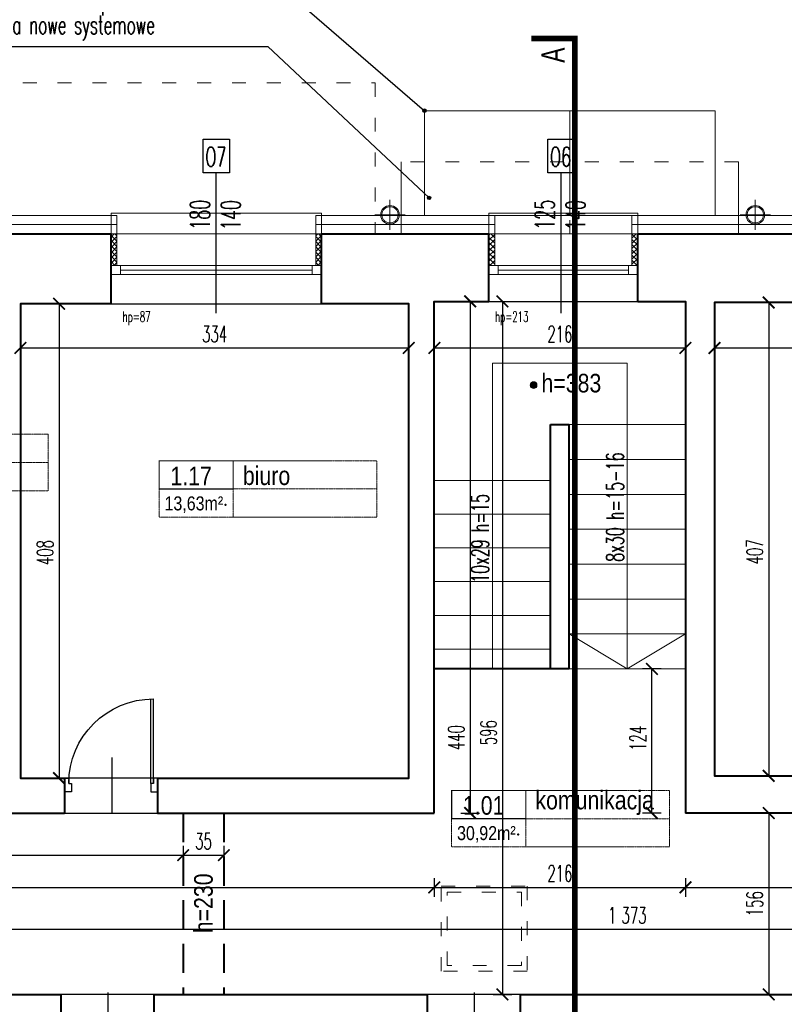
# Model space of a CAD drawing. Header units: millimetres. Extents: x 8949 to 18258, y -1077 to 30686.
# Tile 40 of 89: x 12877 to 13535, y 15591 to 16438. Entities that reach past the tile are written whole.
import ezdxf

# ---------------------------------------------------------------- set-up
doc = ezdxf.new("R2010")
doc.units = ezdxf.units.MM
for name, pattern in [('ACAD_ISO03W100', [30, 12, -18]), ('DASHED', [0.75, 0.5, -0.25]), ('HIDDEN', [9.525, 6.35, -3.175])]:
    doc.linetypes.add(name, pattern=pattern)
for name, color, linetype, lineweight in [('0A_KONSTR', 1, 'Continuous', 40), ('0A_OCIEPLENIE', 30, 'Continuous', 9), ('0A_OPISY POM', 7, 'Continuous', 9), ('0A_POMOCNICZE', 30, 'Continuous', 9), ('0A_STOLARKA', 140, 'Continuous', 9), ('0A_WYMIARY', 7, 'Continuous', 9), ('A_WIDOK', 40, 'Continuous', 15)]:
    doc.layers.add(name, color=color, linetype=linetype, lineweight=lineweight)
for name, color, linetype in [('0A_OPISY OKIEN', 3, 'Continuous'), ('_a_drzwi', 2, 'Continuous'), ('Opisy', 4, 'Continuous')]:
    doc.layers.add(name, color=color, linetype=linetype)
doc.styles.add('1', font='simplex.shx', dxfattribs={"width": 0.6})
doc.styles.add('1_50', font='simplex.shx', dxfattribs={"width": 0.6})
doc.styles.add('m1_romans', font='romans.shx', dxfattribs={"width": 0.8})
doc.linetypes.add('BATTING', pattern='A,0.00254,-2.54,[134,ltypeshp.shx,S=2.54,R=0,X=-2.54,Y=0],-5.08,[134,ltypeshp.shx,S=2.54,R=180,X=2.54,Y=0],-2.54', length=10.16254)
doc.dimstyles.new('1_100', dxfattribs={"dimtxt": 14, "dimasz": 10, "dimexe": 8, "dimexo": 0, "dimgap": 5, "dimtad": 1, "dimdec": 0, "dimdsep": 46, "dimlunit": 6, "dimtxsty": '1_50', "dimblk": 'ARCHTICK', "dimcen": 5, "dimadec": 0, "dimazin": 0, "dimtfac": 1, "dimtdec": 0, "dimtix": 1, "dimtmove": 1, "dimatfit": 3, "dimldrblk": 'OBLIQUE', "dimfxl": 20, "dimfxlon": 1, "dimtolj": 1, "dimtzin": 0, "dimarcsym": 0})

# ---------------------------------------------------------------- blocks, each defined once
blk = doc.blocks.new('A$C372b6b25')
at = {"layer": '_a_drzwi'}
for p, q in [((3.33, -4.44), (3.33, 63.89)), ((5.56, -4.44), (5.56, 63.85)), ((37.04, 16.67), (37.04, -27.78)), ((0, 0), (3.33, 0)), ((3.33, 0), (3.33, -4.44)), ((3.33, -4.44), (5.56, -4.44)), ((5.56, -4.44), (5.56, -11.11)), ((69.44, -4.44), (69.44, -11.11)), ((71.67, -4.44), (69.44, -4.44)), ((71.67, 0), (71.67, -4.44)), ((75, 0), (71.67, 0)), ((5.56, -11.11), (0, -11.11)), ((69.44, -11.11), (75, -11.11))]:
    blk.add_line(p, q, dxfattribs=at)
for points in [[(0, 0), (0, -11.11)], [(75, 0), (75, -11.11)]]:
    blk.add_lwpolyline(points, dxfattribs=at)
blk.add_arc((3.33, -4.44), 68.33, 0, 90, dxfattribs=at)
blk = doc.blocks.new('_ARCHTICK')
at = {"color": 0, "linetype": 'ByBlock', "const_width": 0.15}
blk.add_lwpolyline([(-0.5, -0.5), (0.5, 0.5)], dxfattribs=at)
blk = doc.blocks.new('*D88')
at = {"layer": '0A_WYMIARY', "color": 0, "lineweight": -2, "transparency": 16777216}
for p, q in [((12877.56, 16163.93), (12877.56, 16147.93)), ((13211.56, 16163.93), (13211.56, 16147.93)), ((12877.56, 16155.93), (13211.56, 16155.93))]:
    blk.add_line(p, q, dxfattribs=at)
at = {"layer": 'Defpoints', "color": 0, "transparency": 16777216}
for p in [(12877.56, 16193.94), (13211.56, 16193.94), (13211.56, 16155.93)]:
    blk.add_point(p, dxfattribs=at)
at = {"layer": '0A_WYMIARY', "color": 0, "lineweight": -2, "transparency": 16777216, "xscale": 10, "yscale": 10, "zscale": 10, "rotation": 180}
blk.add_blockref('_ARCHTICK', (12877.56, 16155.93), dxfattribs=at)
at = {"layer": '0A_WYMIARY', "color": 0, "lineweight": -2, "transparency": 16777216, "xscale": 10, "yscale": 10, "zscale": 10}
blk.add_blockref('_ARCHTICK', (13211.56, 16155.93), dxfattribs=at)
at = {"layer": '0A_WYMIARY', "color": 0, "transparency": 16777216, "insert": (13044.56, 16167.93), "char_height": 14, "attachment_point": 5, "style": '1_50'}
blk.add_mtext('\\A1;334', dxfattribs=at)
blk = doc.blocks.new('_Oblique')
at = {"color": 0, "linetype": 'ByBlock', "lineweight": -2}
blk.add_line((-0.5, -0.5), (0.5, 0.5), dxfattribs=at)
blk = doc.blocks.new('*D89')
at = {"layer": '0A_WYMIARY', "color": 0, "lineweight": -2, "transparency": 16777216}
for p, q in [((13233.56, 16163.93), (13233.56, 16147.93)), ((13449.56, 16163.93), (13449.56, 16147.93)), ((13233.56, 16155.93), (13449.56, 16155.93))]:
    blk.add_line(p, q, dxfattribs=at)
at = {"layer": 'Defpoints', "color": 0, "transparency": 16777216}
for p in [(13233.56, 16195.94), (13449.56, 16195.94), (13449.56, 16155.93)]:
    blk.add_point(p, dxfattribs=at)
at = {"layer": '0A_WYMIARY', "color": 0, "lineweight": -2, "transparency": 16777216, "xscale": 10, "yscale": 10, "zscale": 10, "rotation": 180}
blk.add_blockref('_ARCHTICK', (13233.56, 16155.93), dxfattribs=at)
at = {"layer": '0A_WYMIARY', "color": 0, "lineweight": -2, "transparency": 16777216, "xscale": 10, "yscale": 10, "zscale": 10}
blk.add_blockref('_ARCHTICK', (13449.56, 16155.93), dxfattribs=at)
at = {"layer": '0A_WYMIARY', "color": 0, "transparency": 16777216, "insert": (13341.56, 16167.93), "char_height": 14, "attachment_point": 5, "style": '1_50'}
blk.add_mtext('\\A1;216', dxfattribs=at)
blk = doc.blocks.new('*D90')
at = {"layer": '0A_WYMIARY', "color": 0, "lineweight": -2, "transparency": 16777216}
for p, q in [((13474.56, 16163.93), (13474.56, 16147.93)), ((13967.56, 16163.93), (13967.56, 16147.93)), ((13474.56, 16155.93), (13967.56, 16155.93))]:
    blk.add_line(p, q, dxfattribs=at)
at = {"layer": 'Defpoints', "color": 0, "transparency": 16777216}
for p in [(13474.56, 16194.94), (13967.56, 16194.94), (13967.56, 16155.93)]:
    blk.add_point(p, dxfattribs=at)
at = {"layer": '0A_WYMIARY', "color": 0, "lineweight": -2, "transparency": 16777216, "xscale": 10, "yscale": 10, "zscale": 10, "rotation": 180}
blk.add_blockref('_ARCHTICK', (13474.56, 16155.93), dxfattribs=at)
at = {"layer": '0A_WYMIARY', "color": 0, "lineweight": -2, "transparency": 16777216, "xscale": 10, "yscale": 10, "zscale": 10}
blk.add_blockref('_ARCHTICK', (13967.56, 16155.93), dxfattribs=at)
at = {"layer": '0A_WYMIARY', "color": 0, "transparency": 16777216, "insert": (13721.06, 16167.93), "char_height": 14, "attachment_point": 5, "style": '1_50'}
blk.add_mtext('\\A1;493', dxfattribs=at)
blk = doc.blocks.new('*D93')
at = {"layer": '0A_WYMIARY', "color": 0, "lineweight": -2, "transparency": 16777216}
for p, q in [((12457.56, 15727.67), (12457.56, 15711.67)), ((13017.56, 15727.67), (13017.56, 15711.67)), ((12457.56, 15719.67), (13017.56, 15719.67))]:
    blk.add_line(p, q, dxfattribs=at)
at = {"layer": 'Defpoints', "color": 0, "transparency": 16777216}
for p in [(12457.56, 15755.94), (13017.56, 15755.94), (13017.56, 15719.67)]:
    blk.add_point(p, dxfattribs=at)
at = {"layer": '0A_WYMIARY', "color": 0, "lineweight": -2, "transparency": 16777216, "xscale": 10, "yscale": 10, "zscale": 10, "rotation": 180}
blk.add_blockref('_ARCHTICK', (12457.56, 15719.67), dxfattribs=at)
at = {"layer": '0A_WYMIARY', "color": 0, "lineweight": -2, "transparency": 16777216, "xscale": 10, "yscale": 10, "zscale": 10}
blk.add_blockref('_ARCHTICK', (13017.56, 15719.67), dxfattribs=at)
at = {"layer": '0A_WYMIARY', "color": 0, "transparency": 16777216, "insert": (12730.1, 15731.67), "char_height": 14, "attachment_point": 5, "style": '1_50'}
blk.add_mtext('\\A1;560', dxfattribs=at)
blk = doc.blocks.new('*D94')
at = {"layer": '0A_WYMIARY', "color": 0, "lineweight": -2, "transparency": 16777216}
for p, q in [((13017.56, 15727.67), (13017.56, 15711.67)), ((13052.56, 15727.67), (13052.56, 15711.67)), ((13017.56, 15719.67), (13052.56, 15719.67))]:
    blk.add_line(p, q, dxfattribs=at)
at = {"layer": 'Defpoints', "color": 0, "transparency": 16777216}
for p in [(13017.56, 15755.94), (13052.56, 15755.94), (13052.56, 15719.67)]:
    blk.add_point(p, dxfattribs=at)
at = {"layer": '0A_WYMIARY', "color": 0, "lineweight": -2, "transparency": 16777216, "xscale": 10, "yscale": 10, "zscale": 10, "rotation": 180}
blk.add_blockref('_ARCHTICK', (13017.56, 15719.67), dxfattribs=at)
at = {"layer": '0A_WYMIARY', "color": 0, "lineweight": -2, "transparency": 16777216, "xscale": 10, "yscale": 10, "zscale": 10}
blk.add_blockref('_ARCHTICK', (13052.56, 15719.67), dxfattribs=at)
at = {"layer": '0A_WYMIARY', "color": 0, "transparency": 16777216, "insert": (13035.06, 15731.67), "char_height": 14, "attachment_point": 5, "style": '1_50'}
blk.add_mtext('\\A1;35', dxfattribs=at)
blk = doc.blocks.new('*D95')
at = {"layer": '0A_WYMIARY', "color": 0, "lineweight": -2, "transparency": 16777216}
for p, q in [((12457.56, 15684.01), (12457.56, 15700.01)), ((13233.56, 15700.01), (13233.56, 15684.01)), ((12457.56, 15692.01), (13233.56, 15692.01))]:
    blk.add_line(p, q, dxfattribs=at)
at = {"layer": 'Defpoints', "color": 0, "transparency": 16777216}
for p in [(13233.56, 15755.94), (13233.56, 15692.01), (12457.56, 15599.94)]:
    blk.add_point(p, dxfattribs=at)
at = {"layer": '0A_WYMIARY', "color": 0, "lineweight": -2, "transparency": 16777216, "xscale": 10, "yscale": 10, "zscale": 10, "rotation": 180}
blk.add_blockref('_ARCHTICK', (12457.56, 15692.01), dxfattribs=at)
at = {"layer": '0A_WYMIARY', "color": 0, "lineweight": -2, "transparency": 16777216, "xscale": 10, "yscale": 10, "zscale": 10}
blk.add_blockref('_ARCHTICK', (13233.56, 15692.01), dxfattribs=at)
at = {"layer": '0A_WYMIARY', "color": 0, "transparency": 16777216, "insert": (12855.54, 15704.01), "char_height": 14, "attachment_point": 5, "style": '1_50'}
blk.add_mtext('\\A1;776', dxfattribs=at)
blk = doc.blocks.new('*D96')
at = {"layer": '0A_WYMIARY', "color": 0, "lineweight": -2, "transparency": 16777216}
for p, q in [((13233.56, 15700.01), (13233.56, 15684.01)), ((13449.56, 15700.01), (13449.56, 15684.01)), ((13233.56, 15692.01), (13449.56, 15692.01))]:
    blk.add_line(p, q, dxfattribs=at)
at = {"layer": 'Defpoints', "color": 0, "transparency": 16777216}
for p in [(13233.56, 15755.94), (13449.56, 15755.94), (13449.56, 15692.01)]:
    blk.add_point(p, dxfattribs=at)
at = {"layer": '0A_WYMIARY', "color": 0, "lineweight": -2, "transparency": 16777216, "xscale": 10, "yscale": 10, "zscale": 10, "rotation": 180}
blk.add_blockref('_ARCHTICK', (13233.56, 15692.01), dxfattribs=at)
at = {"layer": '0A_WYMIARY', "color": 0, "lineweight": -2, "transparency": 16777216, "xscale": 10, "yscale": 10, "zscale": 10}
blk.add_blockref('_ARCHTICK', (13449.56, 15692.01), dxfattribs=at)
at = {"layer": '0A_WYMIARY', "color": 0, "transparency": 16777216, "insert": (13341.56, 15704.01), "char_height": 14, "attachment_point": 5, "style": '1_50'}
blk.add_mtext('\\A1;216', dxfattribs=at)
blk = doc.blocks.new('*D97')
at = {"layer": '0A_WYMIARY', "color": 0, "lineweight": -2, "transparency": 16777216}
for p, q in [((13449.56, 15700.01), (13449.56, 15684.01)), ((13830.56, 15700.01), (13830.56, 15684.01)), ((13449.56, 15692.01), (13830.56, 15692.01))]:
    blk.add_line(p, q, dxfattribs=at)
at = {"layer": 'Defpoints', "color": 0, "transparency": 16777216}
for p in [(13449.56, 15755.94), (13830.56, 15755.94), (13830.56, 15692.01)]:
    blk.add_point(p, dxfattribs=at)
at = {"layer": '0A_WYMIARY', "color": 0, "lineweight": -2, "transparency": 16777216, "xscale": 10, "yscale": 10, "zscale": 10, "rotation": 180}
blk.add_blockref('_ARCHTICK', (13449.56, 15692.01), dxfattribs=at)
at = {"layer": '0A_WYMIARY', "color": 0, "lineweight": -2, "transparency": 16777216, "xscale": 10, "yscale": 10, "zscale": 10}
blk.add_blockref('_ARCHTICK', (13830.56, 15692.01), dxfattribs=at)
at = {"layer": '0A_WYMIARY', "color": 0, "transparency": 16777216, "insert": (13640.06, 15704.01), "char_height": 14, "attachment_point": 5, "style": '1_50'}
blk.add_mtext('\\A1;381', dxfattribs=at)
blk = doc.blocks.new('*D120')
at = {"layer": '0A_WYMIARY', "color": 0, "lineweight": -2, "transparency": 16777216}
for p, q in [((12457.56, 15647.96), (12457.56, 15663.96)), ((13830.56, 15647.96), (13830.56, 15663.96)), ((12457.56, 15655.96), (13830.56, 15655.96))]:
    blk.add_line(p, q, dxfattribs=at)
at = {"layer": 'Defpoints', "color": 0, "transparency": 16777216}
for p in [(13830.56, 15655.96), (12457.56, 15599.94), (13830.56, 15599.94)]:
    blk.add_point(p, dxfattribs=at)
at = {"layer": '0A_WYMIARY', "color": 0, "lineweight": -2, "transparency": 16777216, "xscale": 10, "yscale": 10, "zscale": 10, "rotation": 180}
blk.add_blockref('_ARCHTICK', (12457.56, 15655.96), dxfattribs=at)
at = {"layer": '0A_WYMIARY', "color": 0, "lineweight": -2, "transparency": 16777216, "xscale": 10, "yscale": 10, "zscale": 10}
blk.add_blockref('_ARCHTICK', (13830.56, 15655.96), dxfattribs=at)
at = {"layer": '0A_WYMIARY', "color": 0, "transparency": 16777216, "insert": (13399.5, 15667.96), "char_height": 14, "attachment_point": 5, "style": '1_50'}
blk.add_mtext('\\A1;1\xa0373', dxfattribs=at)
blk = doc.blocks.new('*D121')
at = {"layer": '0A_WYMIARY', "color": 0, "lineweight": -2, "transparency": 16777216}
for p, q in [((12902.75, 16193.94), (12918.75, 16193.94)), ((12910.75, 16193.94), (12910.75, 15785.94)), ((12902.75, 15785.94), (12918.75, 15785.94))]:
    blk.add_line(p, q, dxfattribs=at)
at = {"layer": 'Defpoints', "color": 0, "transparency": 16777216}
for p in [(12877.56, 16193.94), (12877.56, 15785.94), (12910.75, 15785.94)]:
    blk.add_point(p, dxfattribs=at)
at = {"layer": '0A_WYMIARY', "color": 0, "lineweight": -2, "transparency": 16777216, "xscale": 10, "yscale": 10, "zscale": 10}
for p, rotation in [((12910.75, 16193.94), 90), ((12910.75, 15785.94), 270)]:
    blk.add_blockref('_ARCHTICK', p, dxfattribs=dict(at, rotation=rotation))
at = {"layer": '0A_WYMIARY', "color": 0, "transparency": 16777216, "insert": (12898.75, 15979.95), "char_height": 14, "attachment_point": 5, "rotation": 90, "style": '1_50'}
blk.add_mtext('\\A1;408', dxfattribs=at)
blk = doc.blocks.new('*D122')
at = {"layer": '0A_WYMIARY', "color": 0, "lineweight": -2, "transparency": 16777216}
for p, q in [((13256.41, 16195.94), (13272.41, 16195.94)), ((13264.41, 16195.94), (13264.41, 15755.94)), ((13256.41, 15755.94), (13272.41, 15755.94))]:
    blk.add_line(p, q, dxfattribs=at)
at = {"layer": 'Defpoints', "color": 0, "transparency": 16777216}
for p in [(13233.56, 16195.94), (13233.56, 15755.94), (13264.41, 15755.94)]:
    blk.add_point(p, dxfattribs=at)
at = {"layer": '0A_WYMIARY', "color": 0, "lineweight": -2, "transparency": 16777216, "xscale": 10, "yscale": 10, "zscale": 10}
for p, rotation in [((13264.41, 16195.94), 90), ((13264.41, 15755.94), 270)]:
    blk.add_blockref('_ARCHTICK', p, dxfattribs=dict(at, rotation=rotation))
at = {"layer": '0A_WYMIARY', "color": 0, "transparency": 16777216, "insert": (13252.41, 15820.77), "char_height": 14, "attachment_point": 5, "rotation": 90, "style": '1_50'}
blk.add_mtext('\\A1;440', dxfattribs=at)
blk = doc.blocks.new('*D126')
at = {"layer": '0A_WYMIARY', "color": 0, "lineweight": -2, "transparency": 16777216}
for p, q in [((13428.69, 15879.94), (13412.69, 15879.94)), ((13420.69, 15755.94), (13420.69, 15879.94)), ((13428.69, 15755.94), (13412.69, 15755.94))]:
    blk.add_line(p, q, dxfattribs=at)
at = {"layer": 'Defpoints', "color": 0, "transparency": 16777216}
for p in [(13420.69, 15879.94), (13449.56, 15879.94), (13449.56, 15755.94)]:
    blk.add_point(p, dxfattribs=at)
at = {"layer": '0A_WYMIARY', "color": 0, "lineweight": -2, "transparency": 16777216, "xscale": 10, "yscale": 10, "zscale": 10}
for p, rotation in [((13420.69, 15879.94), 90), ((13420.69, 15755.94), 270)]:
    blk.add_blockref('_ARCHTICK', p, dxfattribs=dict(at, rotation=rotation))
at = {"layer": '0A_WYMIARY', "color": 0, "transparency": 16777216, "insert": (13408.69, 15820.29), "char_height": 14, "attachment_point": 5, "rotation": 90, "style": '1_50'}
blk.add_mtext('\\A1;124', dxfattribs=at)
blk = doc.blocks.new('*D127')
at = {"layer": '0A_WYMIARY', "color": 0, "lineweight": -2, "transparency": 16777216}
for p, q in [((13284.17, 16195.94), (13300.17, 16195.94)), ((13292.17, 16195.94), (13292.17, 15599.94)), ((13284.17, 15599.94), (13300.17, 15599.94))]:
    blk.add_line(p, q, dxfattribs=at)
at = {"layer": 'Defpoints', "color": 0, "transparency": 16777216}
for p in [(13233.56, 16195.94), (13227.56, 15599.94), (13292.17, 15599.94)]:
    blk.add_point(p, dxfattribs=at)
at = {"layer": '0A_WYMIARY', "color": 0, "lineweight": -2, "transparency": 16777216, "xscale": 10, "yscale": 10, "zscale": 10}
for p, rotation in [((13292.17, 16195.94), 90), ((13292.17, 15599.94), 270)]:
    blk.add_blockref('_ARCHTICK', p, dxfattribs=dict(at, rotation=rotation))
at = {"layer": '0A_WYMIARY', "color": 0, "transparency": 16777216, "insert": (13280.17, 15825.05), "char_height": 14, "attachment_point": 5, "rotation": 90, "style": '1_50'}
blk.add_mtext('\\A1;596', dxfattribs=at)
blk = doc.blocks.new('*D128')
at = {"layer": '0A_WYMIARY', "color": 0, "lineweight": -2, "transparency": 16777216}
for p, q in [((13513.17, 16194.94), (13529.17, 16194.94)), ((13521.17, 16194.94), (13521.17, 15787.94)), ((13513.17, 15787.94), (13529.17, 15787.94))]:
    blk.add_line(p, q, dxfattribs=at)
at = {"layer": 'Defpoints', "color": 0, "transparency": 16777216}
for p in [(13474.56, 16194.94), (13474.56, 15787.94), (13521.17, 15787.94)]:
    blk.add_point(p, dxfattribs=at)
at = {"layer": '0A_WYMIARY', "color": 0, "lineweight": -2, "transparency": 16777216, "xscale": 10, "yscale": 10, "zscale": 10}
for p, rotation in [((13521.17, 16194.94), 90), ((13521.17, 15787.94), 270)]:
    blk.add_blockref('_ARCHTICK', p, dxfattribs=dict(at, rotation=rotation))
at = {"layer": '0A_WYMIARY', "color": 0, "transparency": 16777216, "insert": (13509.17, 15980.54), "char_height": 14, "attachment_point": 5, "rotation": 90, "style": '1_50'}
blk.add_mtext('\\A1;407', dxfattribs=at)
blk = doc.blocks.new('*D130')
at = {"layer": '0A_WYMIARY', "color": 0, "lineweight": -2, "transparency": 16777216}
for p, q in [((13529.17, 15755.94), (13513.17, 15755.94)), ((13521.17, 15755.94), (13521.17, 15599.94)), ((13529.17, 15599.94), (13513.17, 15599.94))]:
    blk.add_line(p, q, dxfattribs=at)
at = {"layer": 'Defpoints', "color": 0, "transparency": 16777216}
for p in [(13536.56, 15755.94), (13521.17, 15599.94), (13536.56, 15599.94)]:
    blk.add_point(p, dxfattribs=at)
at = {"layer": '0A_WYMIARY', "color": 0, "lineweight": -2, "transparency": 16777216, "xscale": 10, "yscale": 10, "zscale": 10}
for p, rotation in [((13521.17, 15755.94), 90), ((13521.17, 15599.94), 270)]:
    blk.add_blockref('_ARCHTICK', p, dxfattribs=dict(at, rotation=rotation))
at = {"layer": '0A_WYMIARY', "color": 0, "transparency": 16777216, "insert": (13509.17, 15677.94), "char_height": 14, "attachment_point": 5, "rotation": 90, "style": '1_50'}
blk.add_mtext('\\A1;156', dxfattribs=at)

msp = doc.modelspace()

# ---------------------------------------------------------------- hatches: boundary and pattern name
at = {"layer": '0A_OCIEPLENIE', "transparency": 33554687}
h = msp.add_hatch(dxfattribs=at)
h.set_pattern_fill('ANSI37', color=30)
h.paths.add_polyline_path([(13136.56, 16253.94), (13131.56, 16253.94), (13131.56, 16226.94), (13136.56, 16226.94)])
h.paths.add_polyline_path([(12960.56, 16253.94), (12955.56, 16253.94), (12955.56, 16226.94), (12960.56, 16226.94)])
h = msp.add_hatch(dxfattribs=at)
h.set_pattern_fill('ANSI37', color=30)
h.paths.add_polyline_path([(13285.56, 16253.94), (13280.56, 16253.94), (13280.56, 16226.94), (13285.56, 16226.94)])
h.paths.add_polyline_path([(13408.56, 16253.94), (13403.56, 16253.94), (13403.56, 16226.94), (13408.56, 16226.94)])
at = {"layer": '0A_OPISY OKIEN', "transparency": 33554687}
h = msp.add_hatch(color=256, dxfattribs=at)
h.dxf.hatch_style = 1
h.paths.add_polyline_path([(13223.57, 16359.94, -1), (13226.56, 16359.94, -1)])
h = msp.add_hatch(color=256, dxfattribs=at)
h.dxf.hatch_style = 1
h.paths.add_polyline_path([(13227.57, 16284.94, -1), (13230.56, 16284.94, -1)])
at = {"layer": '0A_OPISY POM', "transparency": 33554687}
h = msp.add_hatch(color=256, dxfattribs=at)
h.dxf.hatch_style = 1
h.paths.add_polyline_path([(13321.86, 16124.01, 1), (13316.12, 16124.01, 1)])

# ---------------------------------------------------------------- linework, layer by layer
at = {"layer": '0A_KONSTR'}
for p in [(13333.56, 16089.94), (13349.56, 15879.94)]:
    msp.add_line(p, (13349.56, 16089.94), dxfattribs=at)
for points in [[(12808.56, 16253.94), (12955.56, 16253.94)], [(12955.56, 16193.94), (12955.56, 16253.94)], [(13136.56, 16193.94), (13136.56, 16253.94)], [(13136.56, 16253.94), (13280.56, 16253.94)], [(13280.56, 16195.94), (13280.56, 16253.94)], [(13408.56, 16195.94), (13408.56, 16253.94)], [(13408.56, 16253.94), (13575.56, 16253.94)], [(12955.56, 16193.94), (12877.56, 16193.94), (12877.56, 15785.94), (12915.56, 15785.94)], [(12995.56, 15785.94), (13211.56, 15785.94), (13211.56, 16193.94), (13136.56, 16193.94)], [(13233.56, 15755.94), (13233.56, 16195.94), (13280.56, 16195.94)], [(13408.56, 16195.94), (13449.56, 16195.94), (13449.56, 15755.94)], [(13575.56, 16194.94), (13474.56, 16194.94), (13474.56, 15787.94), (13623.56, 15787.94)], [(13349.56, 15879.94), (13333.56, 15879.94), (13333.56, 16089.94)], [(13333.56, 15879.94), (13233.56, 15879.94)], [(12915.56, 15785.94), (12915.56, 15755.94)], [(12995.56, 15785.94), (12995.56, 15755.94)], [(12567.56, 15755.94), (12915.56, 15755.94)], [(12995.56, 15755.94), (13233.56, 15755.94)], [(13623.56, 15755.94), (13449.56, 15755.94)], [(12663.56, 15599.94), (12912.56, 15599.94)], [(12912.56, 15571.94), (12912.56, 15599.94)], [(12992.56, 15571.94), (12992.56, 15599.94)], [(12992.56, 15599.94), (13227.56, 15599.94)], [(13227.56, 15571.94), (13227.56, 15599.94)], [(13307.56, 15571.94), (13307.56, 15599.94)], [(13307.56, 15599.94), (13830.56, 15599.94)]]:
    msp.add_lwpolyline(points, dxfattribs=at)
at = {"layer": '0A_KONSTR', "linetype": 'DASHED', "ltscale": 50}
for points in [[(13017.56, 15755.94), (13017.56, 15599.94)], [(13052.56, 15755.94), (13052.56, 15599.94)]]:
    msp.add_lwpolyline(points, dxfattribs=at)
at = {"layer": '0A_KONSTR'}
for p in [(13053.94, 16021.11), (13305.56, 15737.56)]:
    msp.add_point(p, dxfattribs=at)
at = {"layer": '0A_OCIEPLENIE'}
for points in [[(13350.06, 16359.94), (13350.06, 16269.94)], [(12808.56, 16253.94), (12803.56, 16253.94), (12803.56, 16269.94), (12955.56, 16269.94), (12960.56, 16269.94), (12960.56, 16253.94), (12955.56, 16253.94)], [(13136.56, 16253.94), (13131.56, 16253.94), (13131.56, 16269.94), (13285.56, 16269.94), (13285.56, 16253.94), (13280.56, 16253.94)], [(13408.56, 16253.94), (13403.56, 16253.94), (13403.56, 16269.94), (13580.56, 16269.94), (13580.56, 16253.94), (13575.56, 16253.94)], [(12960.56, 16253.94), (12960.56, 16226.94)], [(13131.56, 16253.94), (13131.56, 16226.94)], [(13285.56, 16253.94), (13285.56, 16226.94)], [(13403.56, 16253.94), (13403.56, 16226.94)]]:
    msp.add_lwpolyline(points, dxfattribs=at)
at = {"layer": '0A_OCIEPLENIE', "linetype": 'BATTING', "lineweight": 18, "ltscale": 0.75}
for points in [[(12803.56, 16261.94), (12960.56, 16261.94)], [(13285.56, 16261.94), (13131.56, 16261.94)], [(13403.56, 16261.94), (13580.56, 16261.94)]]:
    msp.add_lwpolyline(points, dxfattribs=at)
at = {"layer": '0A_OPISY OKIEN'}
for points in [[(13090.41, 16476.55), (13225.06, 16359.94)], [(12793.51, 16415.24), (13090.41, 16415.24)], [(13090.41, 16415.24), (13229.06, 16284.94)]]:
    msp.add_lwpolyline(points, dxfattribs=at)
for centre in [(13225.06, 16359.94), (13229.06, 16284.94)]:
    msp.add_circle(centre, 1.5, dxfattribs=at)
at = {"layer": '0A_OPISY POM', "const_width": 1}
for points in [[(12996.85, 16058.85), (13060.6, 16058.85), (13060.6, 16034.62), (12996.85, 16034.62)], [(13248.47, 15775.29), (13312.22, 15775.29), (13312.22, 15751.06), (13248.47, 15751.06)]]:
    msp.add_lwpolyline(points, close=True, dxfattribs=at)
at = {"layer": '0A_OPISY POM'}
msp.add_circle((13318.99, 16124.01), 2.87, dxfattribs=at)
at = {"layer": '0A_POMOCNICZE', "lineweight": 13, "ltscale": 3}
for p, q in [((13233.56, 16041.94), (13333.56, 16041.94)), ((13233.56, 16012.94), (13333.56, 16012.94)), ((13233.56, 15983.94), (13333.56, 15983.94)), ((13233.56, 15954.94), (13333.56, 15954.94)), ((13233.56, 15925.94), (13333.56, 15925.94)), ((13233.56, 15896.94), (13333.56, 15896.94))]:
    msp.add_line(p, q, dxfattribs=at)
at = {"layer": '0A_POMOCNICZE', "ltscale": 0.01, "const_width": 5}
msp.add_lwpolyline([(13354.45, 16384.48), (13354.45, 16421.98), (13316.95, 16421.98)], dxfattribs=at)
at = {"layer": '0A_POMOCNICZE', "linetype": 'ACAD_ISO03W100', "const_width": 5}
msp.add_lwpolyline([(13354.45, 16384.48), (13354.45, 14980.21)], dxfattribs=at)
at = {"layer": '0A_POMOCNICZE', "linetype": 'ACAD_ISO03W100'}
for points in [[(12669.56, 16253.94), (12669.56, 16383.94), (13182.56, 16383.94), (13182.56, 16253.94)], [(13495.06, 16315.94), (13205.06, 16315.94)], [(13350.06, 16253.94), (13350.06, 16315.94)]]:
    msp.add_lwpolyline(points, dxfattribs=at)
at = {"layer": '0A_POMOCNICZE', "lineweight": 13, "ltscale": 3}
for points in [[(13225.06, 16359.94), (13475.06, 16359.94), (13475.06, 16269.94), (13225.06, 16269.94), (13225.06, 16359.94)], [(13283.56, 15879.94), (13283.56, 16142.94), (13399.56, 16142.94), (13399.56, 15879.94), (13349.56, 15909.94), (13399.56, 15879.94), (13449.56, 15909.94)], [(13349.56, 16089.94), (13449.56, 16089.94)], [(13349.56, 16059.94), (13449.56, 16059.94)], [(13333.56, 16044.94), (13333.56, 15879.94)], [(13349.56, 16029.94), (13449.56, 16029.94)], [(13349.56, 15999.94), (13449.56, 15999.94)], [(13349.56, 15969.94), (13449.56, 15969.94)], [(13349.56, 15939.94), (13449.56, 15939.94)], [(13349.56, 15909.94), (13449.56, 15909.94)], [(13349.56, 15879.94), (13449.56, 15879.94)]]:
    msp.add_lwpolyline(points, dxfattribs=at)
at = {"layer": '0A_POMOCNICZE'}
for points in [[(13205.06, 16253.94), (13205.06, 16315.94)], [(13495.06, 16253.94), (13495.06, 16315.94)], [(12669.56, 16253.94), (13182.56, 16253.94)], [(13205.06, 16253.94), (13495.06, 16253.94)]]:
    msp.add_lwpolyline(points, dxfattribs=at)
at = {"layer": '0A_POMOCNICZE', "linetype": 'ACAD_ISO03W100'}
for points in [[(13239.56, 15619.94), (13239.56, 15692.94), (13313.56, 15692.94), (13313.56, 15619.94), (13239.56, 15619.94)], [(13244.56, 15624.94), (13244.56, 15687.94), (13308.56, 15687.94), (13308.56, 15624.94)]]:
    msp.add_lwpolyline(points, close=True, dxfattribs=at)
at = {"layer": '0A_STOLARKA'}
for p, q in [((12955.56, 16226.94), (13136.56, 16226.94)), ((13280.56, 16226.94), (13408.56, 16226.94)), ((12955.56, 16218.94), (13136.56, 16218.94)), ((12963.56, 16222.94), (13128.56, 16222.94)), ((13280.56, 16218.94), (13408.56, 16218.94)), ((13288.56, 16222.94), (13400.56, 16222.94))]:
    msp.add_line(p, q, dxfattribs=at)
for points in [[(13136.56, 16271.94), (12955.56, 16271.94), (12955.56, 16193.94), (13136.56, 16193.94)], [(13408.56, 16271.94), (13280.56, 16271.94), (13280.56, 16195.94), (13408.56, 16195.94)], [(12963.56, 16218.94), (12963.56, 16226.94), (12955.56, 16226.94), (12955.56, 16218.94)], [(13136.56, 16218.94), (13136.56, 16226.94), (13128.56, 16226.94), (13128.56, 16218.94)], [(13288.56, 16218.94), (13288.56, 16226.94), (13280.56, 16226.94), (13280.56, 16218.94)], [(13408.56, 16218.94), (13408.56, 16226.94), (13400.56, 16226.94), (13400.56, 16218.94)]]:
    msp.add_lwpolyline(points, close=True, dxfattribs=at)
at = {"layer": '0A_WYMIARY', "linetype": 'ACAD_ISO03W100', "ltscale": 0.005}
for points in [[(12776.24, 16081.62), (12901.47, 16081.62), (12901.47, 16033.16), (12776.24, 16033.16)], [(12996.85, 16058.85), (13184.18, 16058.85), (13184.18, 16010.38), (12996.85, 16010.38)], [(13248.47, 15775.29), (13435.79, 15775.29), (13435.79, 15726.83), (13248.47, 15726.83)]]:
    msp.add_lwpolyline(points, close=True, dxfattribs=at)
for points in [[(12839.99, 16057.39), (12901.47, 16057.39)], [(13060.35, 16058.85), (13144.16, 16058.85)], [(13060.6, 16058.85), (13060.6, 16010.38)], [(13060.6, 16034.62), (13184.18, 16034.62)], [(13060.6, 16010.38), (13144.16, 16010.38)], [(13311.97, 15775.29), (13395.77, 15775.29)], [(13312.22, 15775.29), (13312.22, 15726.83)], [(13312.22, 15751.06), (13435.79, 15751.06)], [(13312.22, 15726.83), (13395.77, 15726.83)]]:
    msp.add_lwpolyline(points, dxfattribs=at)
at = {"layer": 'A_WIDOK', "linetype": 'HIDDEN', "ltscale": 10}
for points in [[(13195.43, 16257.4), (13195.43, 16283.4)], [(13509.66, 16257.4), (13509.66, 16283.4)], [(13208.43, 16270.4), (13182.43, 16270.4)], [(13522.66, 16270.4), (13496.66, 16270.4)]]:
    msp.add_lwpolyline(points, dxfattribs=at)
at = {"layer": 'A_WIDOK'}
for centre in [(13195.43, 16270.4), (13509.66, 16270.4)]:
    msp.add_circle(centre, 8, dxfattribs=at)
at = {"layer": 'A_WIDOK', "linetype": 'HIDDEN', "ltscale": 10}
for centre in [(13195.43, 16270.4), (13509.66, 16270.4)]:
    msp.add_circle(centre, 7, dxfattribs=at)
at = {"layer": 'Defpoints'}
for points in [[(13233.56, 16195.94), (13449.56, 16195.94), (13449.56, 15755.94), (13830.56, 15755.94), (13830.56, 15599.94), (12457.56, 15599.94), (12457.56, 15755.94), (13233.56, 15755.94)], [(12877.56, 16193.94), (13211.56, 16193.94), (13211.56, 15785.94), (12877.56, 15785.94)], [(13474.56, 16194.94), (13967.56, 16194.94), (13967.56, 15787.94), (13474.56, 15787.94)]]:
    msp.add_lwpolyline(points, close=True, dxfattribs=at)
at = {"layer": 'Opisy'}
for p, q in [((13046.06, 16185.81), (13046.06, 16306.56)), ((13342.56, 16185.81), (13342.56, 16306.56))]:
    msp.add_line(p, q, dxfattribs=at)
for points in [[(13034.77, 16306.56), (13034.77, 16335.46), (13057.35, 16335.46), (13057.35, 16306.56)], [(13331.27, 16306.56), (13331.27, 16335.46), (13353.85, 16335.46), (13353.85, 16306.56)]]:
    msp.add_lwpolyline(points, close=True, dxfattribs=at)

# ---------------------------------------------------------------- block references
at = {"layer": '_a_drzwi', "xscale": -1.066666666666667, "yscale": 1.066666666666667, "zscale": 1.066666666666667}
msp.add_blockref('A$C372b6b25', (12995.56, 15785.94), dxfattribs=at)
at = {"layer": '_a_drzwi', "xscale": 1.066666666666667, "yscale": 1.066666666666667, "zscale": 1.066666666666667, "rotation": 180.0000003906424}
for p in [(12992.56, 15571.94), (13307.56, 15571.94)]:
    msp.add_blockref('A$C372b6b25', p, dxfattribs=at)

# ---------------------------------------------------------------- texts
at = {"layer": '0A_OPISY OKIEN', "insert": (12970.18, 16431.14), "char_height": 16, "width": 334.8746, "attachment_point": 5, "line_spacing_factor": 0.8, "style": '1'}
msp.add_mtext('\\pxql;istniejące zadaszenie przeznacozne do wymiany na nowe systemowe\\P ', dxfattribs=at)
at = {"layer": '0A_OPISY POM', "attachment_point": 9, "line_spacing_factor": 0.8, "style": 'm1_romans'}
for s, insert, char_height, width in [('\\pxql;{\\fArial Narrow|b0|i0|c238|p34;\\W1;h=383}', (13422.56, 16117.44), 16, 96.8644), ('\\pxql;{\\fArial Narrow|b0|i0|c238|p34;\\W1;biuro}', (13444.18, 16037.82), 16, 375.2999), ('{\\fArial Narrow|b0|i0|c238|p34;\\W1;1.17}', (13042.25, 16037.82), 16, 375.2999), ('\\pxql;{\\fArial Narrow|b0|i0|c238|p34;\\W1;13,63m²}', (13098.38, 16014), 12, 96.8644), ('{\\fArial Narrow|b0|i0|c238|p34;\\W1;1.01}', (13293.87, 15754.26), 16, 375.2999), ('\\pxql;{\\fArial Narrow|b0|i0|c238|p34;\\W1;komunikacja}', (13695.8, 15754.26), 16, 375.2999), ('\\pxql;{\\fArial Narrow|b0|i0|c238|p34;\\W1;30,92m²}', (13349.99, 15730.45), 12, 96.8644)]:
    msp.add_mtext(s, dxfattribs=dict(at, insert=insert, char_height=char_height, width=width))
at = {"layer": '0A_OPISY POM', "insert": (13043.19, 15749.37), "char_height": 16, "width": 96.8644, "attachment_point": 9, "rotation": 90, "line_spacing_factor": 0.8, "style": 'm1_romans'}
msp.add_mtext('\\pxql;{\\fArial Narrow|b0|i0|c238|p34;\\W1;h=230}', dxfattribs=at)
at = {"layer": '0A_POMOCNICZE', "ltscale": 0.01, "insert": (13325.56, 16414.23), "char_height": 20, "width": 48, "attachment_point": 3, "rotation": 90, "line_spacing_factor": 0.8, "style": 'm1_romans'}
msp.add_mtext('{\\W0.7;\\fArial|b0|i0|c238|p34;A}', dxfattribs=at)
at = {"layer": 'Opisy', "char_height": 16.8, "width": 158.6274, "attachment_point": 5, "style": '1'}
for s, insert in [('O7', (13045.71, 16320.29)), ('O6', (13342.21, 16320.29))]:
    msp.add_mtext(s, dxfattribs=dict(at, insert=insert))
at = {"layer": 'Opisy', "width": 158.6274, "attachment_point": 5, "rotation": 90, "style": '1'}
for s, insert, char_height in [('180', (13032.08, 16270.45), 16.8), ('140', (13058.5, 16270.16), 16.8), ('125', (13328.58, 16270.45), 16.8), ('140', (13355, 16270.16), 16.8), ('8x30 h=15-16', (13389.04, 16019.06), 15), ('10x29 h=15', (13273.04, 15992.06), 15)]:
    msp.add_mtext(s, dxfattribs=dict(at, insert=insert, char_height=char_height))
at = {"layer": 'Opisy', "char_height": 9, "width": 158.6274, "attachment_point": 5, "line_spacing_factor": 0.7, "style": '1'}
for s, insert in [('\\pxqr;hp=87', (12910.19, 16181.37)), ('\\pxqr;hp=213', (13235.19, 16181.37))]:
    msp.add_mtext(s, dxfattribs=dict(at, insert=insert))

# ---------------------------------------------------------------- dimensions: what is measured, and where the dimension line sits
at = {"layer": '0A_WYMIARY'}
for base, p1, p2, picture, middle in [((12910.75, 15785.94), (12877.56, 16193.94), (12877.56, 15785.94), '*D121', (12910.75, 15979.95)), ((13292.17, 15599.94), (13233.56, 16195.94), (13227.56, 15599.94), '*D127', (13292.17, 15825.05)), ((13264.41, 15755.94), (13233.56, 16195.94), (13233.56, 15755.94), '*D122', (13264.41, 15820.77)), ((13521.17, 15787.94), (13474.56, 16194.94), (13474.56, 15787.94), '*D128', (13521.17, 15980.54)), ((13420.69, 15879.94), (13449.56, 15755.94), (13449.56, 15879.94), '*D126', (13420.69, 15820.29))]:
    dim = msp.add_linear_dim(base=base, p1=p1, p2=p2, angle=90, dimstyle='1_100', override={"dimfxl": 8}, dxfattribs=at)
    dim.commit()
    dim.dimension.update_dxf_attribs({"geometry": picture, "text_midpoint": middle, "dimtype": 160})
for base, p1, p2, picture, middle in [((13211.56, 16155.93), (12877.56, 16193.94), (13211.56, 16193.94), '*D88', (13044.56, 16167.93)), ((13449.56, 16155.93), (13233.56, 16195.94), (13449.56, 16195.94), '*D89', (13341.56, 16167.93)), ((13967.56, 16155.93), (13474.56, 16194.94), (13967.56, 16194.94), '*D90', (13721.06, 16167.93)), ((13052.56, 15719.67), (13017.56, 15755.94), (13052.56, 15755.94), '*D94', (13035.06, 15731.67)), ((13449.56, 15692.01), (13233.56, 15755.94), (13449.56, 15755.94), '*D96', (13341.56, 15704.01)), ((13830.56, 15692.01), (13449.56, 15755.94), (13830.56, 15755.94), '*D97', (13640.06, 15704.01))]:
    dim = msp.add_linear_dim(base=base, p1=p1, p2=p2, dimstyle='1_100', override={"dimfxl": 8}, dxfattribs=at)
    dim.commit()
    dim.dimension.update_dxf_attribs({"geometry": picture, "text_midpoint": middle})
dim = msp.add_linear_dim(base=(13521.17, 15599.94), p1=(13536.56, 15755.94), p2=(13536.56, 15599.94), angle=90, dimstyle='1_100', override={"dimfxl": 8}, dxfattribs=at)
dim.commit()
dim.dimension.update_dxf_attribs({"geometry": '*D130', "text_midpoint": (13509.17, 15677.94)})
for base, p1, p2, picture, middle in [((13017.56, 15719.67), (12457.56, 15755.94), (13017.56, 15755.94), '*D93', (12730.1, 15719.67)), ((13233.56, 15692.01), (12457.56, 15599.94), (13233.56, 15755.94), '*D95', (12855.54, 15692.01)), ((13830.56, 15655.96), (12457.56, 15599.94), (13830.56, 15599.94), '*D120', (13399.5, 15655.96))]:
    dim = msp.add_linear_dim(base=base, p1=p1, p2=p2, dimstyle='1_100', override={"dimfxl": 8}, dxfattribs=at)
    dim.commit()
    dim.dimension.update_dxf_attribs({"geometry": picture, "text_midpoint": middle, "dimtype": 160})

doc.saveas('drawing.dxf')
